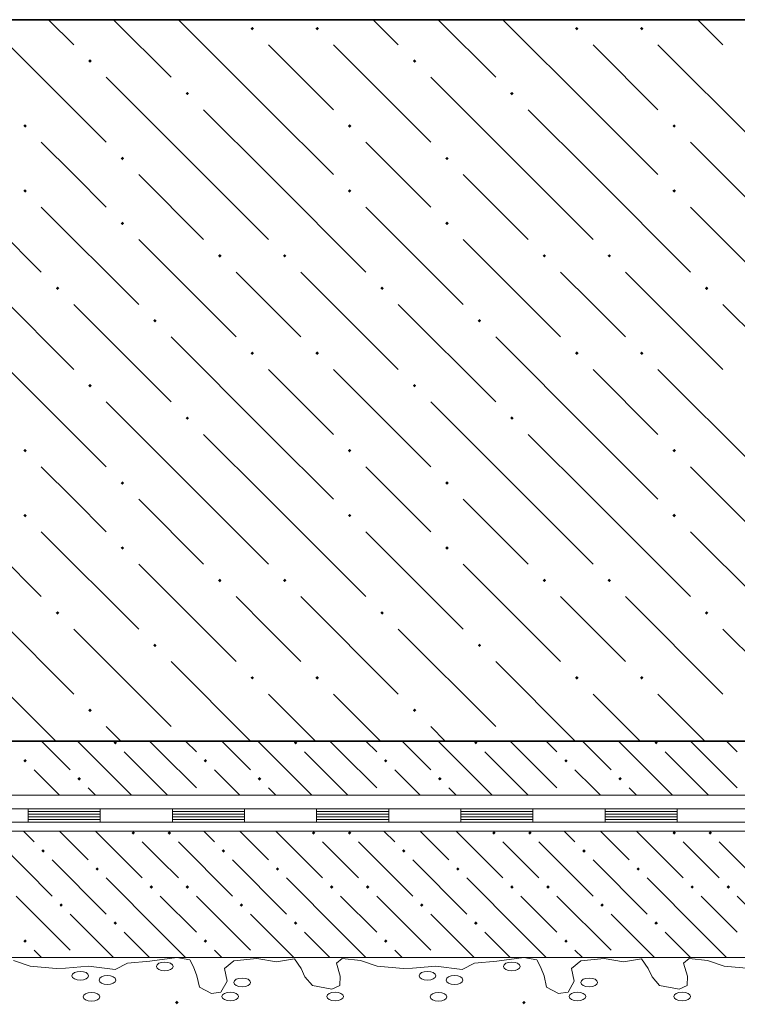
# Model space of a CAD drawing. Header units: millimetres. Extents: x 0 to 21000, y 0 to 14850.
# Tile 45 of 56: x 17075 to 18401, y 6674 to 8494. Entities that reach past the tile are written whole.
import ezdxf

# ---------------------------------------------------------------- set-up
doc = ezdxf.new("R2010")
doc.units = ezdxf.units.MM
doc.layers.add('Standard', color=7, linetype='Continuous', lineweight=25)
doc.layers.add('ЖБ Плита Фундамента верхний уровень', color=7, linetype='Continuous', lineweight=35)

msp = doc.modelspace()

# ---------------------------------------------------------------- hatches: boundary and pattern name
at = {"layer": 'Standard', "linetype": 'Continuous', "lineweight": 13, "transparency": 33554687}
for points in [[(17084.5, 7060.9), (17084.7, 7061), (17084.8, 7060.9)], [(17417.9, 7060.9), (17418, 7061), (17418.1, 7060.9)], [(17751.2, 7060.9), (17751.3, 7061), (17751.5, 7060.9)], [(18084.5, 7060.9), (18084.7, 7061), (18084.8, 7060.9)], [(17184.5, 6760.9), (17184.7, 6761), (17184.8, 6760.9)], [(17517.9, 6760.9), (17518, 6761), (17518.1, 6760.9)], [(17851.2, 6760.9), (17851.3, 6761), (17851.5, 6760.9)], [(18184.5, 6760.9), (18184.7, 6761), (18184.8, 6760.9)]]:
    msp.add_hatch(color=7, dxfattribs=at).paths.add_polyline_path(points, flags=16)
at = {"layer": 'ЖБ Плита Фундамента верхний уровень', "linetype": 'Continuous', "lineweight": 18, "transparency": 33554687}
for points in [[(17384.5, 7160.9), (17384.7, 7161), (17384.8, 7160.9)], [(17984.5, 7160.9), (17984.7, 7161), (17984.8, 7160.9)]]:
    msp.add_hatch(color=7, dxfattribs=at).paths.add_polyline_path(points, flags=16)

# ---------------------------------------------------------------- linework, layer by layer
at = {"layer": 'Standard', "color": 7, "linetype": 'Continuous', "lineweight": 13, "transparency": 33554687}
for p, q in [((17114.9, 7160.9), (17168, 7107.8)), ((17268, 7074.4), (17181.5, 7160.9)), ((17334.7, 7141.1), (17314.9, 7160.9)), ((17381.5, 7160.9), (17401.3, 7141.1)), ((17448.2, 7160.9), (17501.3, 7107.8)), ((17601.3, 7074.4), (17514.9, 7160.9)), ((17668, 7141.1), (17648.2, 7160.9)), ((17714.9, 7160.9), (17734.7, 7141.1)), ((17781.5, 7160.9), (17834.7, 7107.8)), ((17934.7, 7074.4), (17848.2, 7160.9)), ((18001.3, 7141.1), (17981.5, 7160.9)), ((18048.2, 7160.9), (18068, 7141.1)), ((18114.9, 7160.9), (18168, 7107.8)), ((18268, 7074.4), (18181.5, 7160.9)), ((18334.7, 7141.1), (18314.9, 7160.9)), ((18381.5, 7160.9), (18401.3, 7141.1)), ((17268, 7141.1), (17334.7, 7074.4)), ((17334.7, 7141.1), (17401.3, 7074.4)), ((17601.3, 7141.1), (17668, 7074.4)), ((17668, 7141.1), (17734.7, 7074.4)), ((17934.7, 7141.1), (18001.3, 7074.4)), ((18001.3, 7141.1), (18068, 7074.4)), ((18268, 7141.1), (18334.7, 7074.4)), ((18334.7, 7141.1), (18401.3, 7074.4)), ((17134.7, 7074.4), (17101.3, 7107.8)), ((17468, 7074.4), (17434.7, 7107.8)), ((17801.3, 7074.4), (17768, 7107.8)), ((18134.7, 7074.4), (18101.3, 7107.8)), ((17148.2, 7060.9), (17134.7, 7074.4)), ((17201.3, 7074.4), (17214.9, 7060.9)), ((17268, 7074.4), (17281.5, 7060.9)), ((17334.7, 7074.4), (17348.2, 7060.9)), ((17481.5, 7060.9), (17468, 7074.4)), ((17534.7, 7074.4), (17548.2, 7060.9)), ((17601.3, 7074.4), (17614.9, 7060.9)), ((17668, 7074.4), (17681.5, 7060.9)), ((17814.9, 7060.9), (17801.3, 7074.4)), ((17868, 7074.4), (17881.5, 7060.9)), ((17934.7, 7074.4), (17948.2, 7060.9)), ((18001.3, 7074.4), (18014.9, 7060.9)), ((18148.2, 7060.9), (18134.7, 7074.4)), ((18201.3, 7074.4), (18214.9, 7060.9)), ((18268, 7074.4), (18281.5, 7060.9)), ((18334.7, 7074.4), (18348.2, 7060.9)), ((14823.6, 7060.9), (19290.2, 7060.9)), ((19290.2, 6994.2), (14156.9, 6994.2)), ((17081.5, 6994.2), (17101.3, 6974.4)), ((17148.2, 6994.2), (17201.3, 6941.1)), ((17214.9, 6994.2), (17301.3, 6907.8)), ((17414.9, 6994.2), (17434.7, 6974.4)), ((17481.5, 6994.2), (17534.7, 6941.1)), ((17548.2, 6994.2), (17634.7, 6907.8)), ((17748.2, 6994.2), (17768, 6974.4)), ((17814.9, 6994.2), (17868, 6941.1)), ((17881.5, 6994.2), (17968, 6907.8)), ((18081.5, 6994.2), (18101.3, 6974.4)), ((18148.2, 6994.2), (18201.3, 6941.1)), ((18214.9, 6994.2), (18301.3, 6907.8)), ((17034.7, 6974.4), (17134.7, 6874.4)), ((17334.7, 6941.1), (17301.3, 6974.4)), ((17368, 6974.4), (17468, 6874.4)), ((17668, 6941.1), (17634.7, 6974.4)), ((17701.3, 6974.4), (17801.3, 6874.4)), ((18001.3, 6941.1), (17968, 6974.4)), ((18034.7, 6974.4), (18134.7, 6874.4)), ((18334.7, 6941.1), (18301.3, 6974.4)), ((18368, 6974.4), (18468, 6874.4)), ((17134.7, 6941.1), (17234.7, 6841.1)), ((17368, 6907.8), (17334.7, 6941.1)), ((17468, 6941.1), (17568, 6841.1)), ((17701.3, 6907.8), (17668, 6941.1)), ((17801.3, 6941.1), (17901.3, 6841.1)), ((18034.7, 6907.8), (18001.3, 6941.1)), ((18134.7, 6941.1), (18234.7, 6841.1)), ((18368, 6907.8), (18334.7, 6941.1)), ((17334.7, 6807.8), (17234.7, 6907.8)), ((17668, 6807.8), (17568, 6907.8)), ((18001.3, 6807.8), (17901.3, 6907.8)), ((18334.7, 6807.8), (18234.7, 6907.8)), ((17068, 6874.4), (17168, 6774.4)), ((17334.7, 6874.4), (17401.3, 6807.8)), ((17401.3, 6874.4), (17501.3, 6774.4)), ((17668, 6874.4), (17734.7, 6807.8)), ((17734.7, 6874.4), (17834.7, 6774.4)), ((18001.3, 6874.4), (18068, 6807.8)), ((18068, 6874.4), (18168, 6774.4)), ((18334.7, 6874.4), (18401.3, 6807.8)), ((18401.3, 6874.4), (18501.3, 6774.4)), ((17248.2, 6760.9), (17168, 6841.1)), ((17581.5, 6760.9), (17501.3, 6841.1)), ((17914.9, 6760.9), (17834.7, 6841.1)), ((18248.2, 6760.9), (18168, 6841.1)), ((17268, 6807.8), (17314.9, 6760.9)), ((17334.7, 6807.8), (17381.5, 6760.9)), ((17601.3, 6807.8), (17648.2, 6760.9)), ((17668, 6807.8), (17714.9, 6760.9)), ((17934.7, 6807.8), (17981.5, 6760.9)), ((18001.3, 6807.8), (18048.2, 6760.9)), ((18268, 6807.8), (18314.9, 6760.9)), ((18334.7, 6807.8), (18381.5, 6760.9)), ((17114.9, 6760.9), (17101.3, 6774.4)), ((17448.2, 6760.9), (17434.7, 6774.4)), ((17781.5, 6760.9), (17768, 6774.4)), ((18114.9, 6760.9), (18101.3, 6774.4)), ((14156.9, 6760.9), (19290.2, 6760.9)), ((14156.9, 6760.9), (19290.2, 6760.9)), ((17063, 6755), (17093.8, 6744.8)), ((17274.1, 6750.3), (17315.2, 6753.9)), ((17315.2, 6753.9), (17365.2, 6760.9)), ((17365.2, 6760.9), (17389, 6756.6)), ((17389, 6756.6), (17396, 6743.3)), ((17453.1, 6740.6), (17470.5, 6754.6)), ((17470.5, 6754.6), (17513.4, 6759.2)), ((17513.4, 6759.2), (17549.4, 6752.7)), ((17549.4, 6752.7), (17582.7, 6758.6)), ((17582.7, 6758.6), (17594.9, 6740.5)), ((17660.4, 6750.6), (17670.7, 6759.1)), ((17670.7, 6759.1), (17704.7, 6755)), ((17704.7, 6755), (17735.5, 6744.8)), ((17915.8, 6750.3), (17956.8, 6753.9)), ((17956.8, 6753.9), (18006.9, 6760.9)), ((18006.9, 6760.9), (18030.6, 6756.6)), ((18030.6, 6756.6), (18037.7, 6743.3)), ((18094.8, 6740.6), (18112.1, 6754.6)), ((18112.1, 6754.6), (18155.1, 6759.2)), ((18155.1, 6759.2), (18191, 6752.7)), ((18191, 6752.7), (18224.4, 6758.6)), ((18224.4, 6758.6), (18236.6, 6740.5)), ((18302.1, 6750.6), (18312.3, 6759.1)), ((18312.3, 6759.1), (18346.3, 6755)), ((18346.3, 6755), (18377.1, 6744.8)), ((17093.8, 6744.8), (17141.9, 6740.2)), ((17141.9, 6740.2), (17159.2, 6741.3)), ((17159.2, 6741.3), (17202.2, 6745.1)), ((17202.2, 6745.1), (17251, 6738.7)), ((17251, 6738.7), (17274.1, 6750.3)), ((17396, 6743.3), (17402.4, 6726.9)), ((17458.3, 6716.8), (17453.1, 6740.6)), ((17594.9, 6740.5), (17602, 6725.1)), ((17667.4, 6726.3), (17660.4, 6750.6)), ((17735.5, 6744.8), (17783.6, 6740.2)), ((17783.6, 6740.2), (17800.9, 6741.3)), ((17800.9, 6741.3), (17843.9, 6745.1)), ((17843.9, 6745.1), (17892.7, 6738.7)), ((17892.7, 6738.7), (17915.8, 6750.3)), ((18037.7, 6743.3), (18044.1, 6726.9)), ((18099.9, 6716.8), (18094.8, 6740.6)), ((18236.6, 6740.5), (18243.7, 6725.1)), ((18309.1, 6726.3), (18302.1, 6750.6)), ((18377.1, 6744.8), (18425.3, 6740.2)), ((17402.4, 6726.9), (17406.9, 6706.1)), ((17446.7, 6696.8), (17458.3, 6716.8)), ((17602, 6725.1), (17616.1, 6709.1)), ((17666.8, 6708.8), (17667.4, 6726.3)), ((18044.1, 6726.9), (18048.6, 6706.1)), ((18088.4, 6696.8), (18099.9, 6716.8)), ((18243.7, 6725.1), (18257.8, 6709.1)), ((18308.5, 6708.8), (18309.1, 6726.3)), ((17406.9, 6706.1), (17429.4, 6694.2)), ((17616.1, 6709.1), (17652, 6702.1)), ((17652, 6702.1), (17666.8, 6708.8)), ((18048.6, 6706.1), (18071.1, 6694.2)), ((18257.8, 6709.1), (18293.7, 6702.1)), ((18293.7, 6702.1), (18308.5, 6708.8)), ((17429.4, 6694.2), (17446.7, 6696.8)), ((18071.1, 6694.2), (18088.4, 6696.8))]:
    msp.add_line(p, q, dxfattribs=at)
at = {"layer": 'Standard', "color": 7, "linetype": 'Continuous', "lineweight": 18, "transparency": 33554687}
for p, q in [((16823.6, 7035.9), (17090.2, 7035.9)), ((17090.2, 7035.9), (17356.9, 7035.9)), ((17090.2, 7035.9), (17090.2, 7010.9)), ((17090.2, 7035.9), (17090.2, 7010.9)), ((17090.2, 7030.9), (17223.6, 7030.9)), ((17090.2, 7025.9), (17223.6, 7025.9)), ((17223.6, 7035.9), (17223.6, 7010.9)), ((17356.9, 7035.9), (17623.6, 7035.9)), ((17356.9, 7035.9), (17356.9, 7010.9)), ((17356.9, 7035.9), (17356.9, 7010.9)), ((17356.9, 7030.9), (17490.2, 7030.9)), ((17356.9, 7025.9), (17490.2, 7025.9)), ((17490.2, 7035.9), (17490.2, 7010.9)), ((17623.6, 7035.9), (17890.2, 7035.9)), ((17623.6, 7035.9), (17623.6, 7010.9)), ((17623.6, 7035.9), (17623.6, 7010.9)), ((17623.6, 7030.9), (17756.9, 7030.9)), ((17623.6, 7025.9), (17756.9, 7025.9)), ((17756.9, 7035.9), (17756.9, 7010.9)), ((17890.2, 7035.9), (18156.9, 7035.9)), ((17890.2, 7035.9), (17890.2, 7010.9)), ((17890.2, 7035.9), (17890.2, 7010.9)), ((17890.2, 7030.9), (18023.6, 7030.9)), ((17890.2, 7025.9), (18023.6, 7025.9)), ((18023.6, 7035.9), (18023.6, 7010.9)), ((18156.9, 7035.9), (18423.6, 7035.9)), ((18156.9, 7035.9), (18156.9, 7010.9)), ((18156.9, 7035.9), (18156.9, 7010.9)), ((18156.9, 7030.9), (18290.2, 7030.9)), ((18156.9, 7025.9), (18290.2, 7025.9)), ((18290.2, 7035.9), (18290.2, 7010.9)), ((16823.6, 7010.9), (17090.2, 7010.9)), ((17090.2, 7020.9), (17223.6, 7020.9)), ((17090.2, 7015.9), (17223.6, 7015.9)), ((17090.2, 7010.9), (17356.9, 7010.9)), ((17356.9, 7020.9), (17490.2, 7020.9)), ((17356.9, 7015.9), (17490.2, 7015.9)), ((17356.9, 7010.9), (17623.6, 7010.9)), ((17623.6, 7020.9), (17756.9, 7020.9)), ((17623.6, 7015.9), (17756.9, 7015.9)), ((17623.6, 7010.9), (17890.2, 7010.9)), ((17890.2, 7020.9), (18023.6, 7020.9)), ((17890.2, 7015.9), (18023.6, 7015.9)), ((17890.2, 7010.9), (18156.9, 7010.9)), ((18156.9, 7020.9), (18290.2, 7020.9)), ((18156.9, 7015.9), (18290.2, 7015.9)), ((18156.9, 7010.9), (18423.6, 7010.9))]:
    msp.add_line(p, q, dxfattribs=at)
at = {"layer": 'Standard', "color": 7, "linetype": 'Continuous', "lineweight": 13, "transparency": 33554687}
for centre in [(17342.8, 6744.4), (17984.4, 6744.4), (17186.8, 6727.1), (17828.5, 6727.1), (17236.9, 6719.2), (17485.9, 6714.8), (17878.6, 6719.2), (18127.5, 6714.8), (17207.4, 6688.2), (17464, 6688.8), (17657.8, 6688.8), (17849, 6688.2), (18105.7, 6688.8), (18299.5, 6688.8)]:
    msp.add_ellipse(centre, major_axis=(15.4, 0), ratio=0.524892, dxfattribs=at)
for points in [[(17251.2, 7154.7), (17248.1, 7157.8), (17251.2, 7160.9)], [(17251.2, 7154.7), (17251.2, 7160.9), (17251.3, 7154.5)], [(17251.3, 7154.5), (17251.2, 7160.9), (17251.3, 7160.9)], [(17251.3, 7154.5), (17251.3, 7160.9), (17251.5, 7154.7)], [(17251.5, 7154.7), (17251.3, 7160.9), (17251.5, 7160.9)], [(17251.5, 7154.7), (17251.5, 7160.9), (17254.6, 7157.8)], [(17584.5, 7154.7), (17581.4, 7157.8), (17584.5, 7160.9)], [(17584.5, 7154.7), (17584.5, 7160.9), (17584.7, 7154.5)], [(17584.7, 7154.5), (17584.5, 7160.9), (17584.7, 7160.9)], [(17584.7, 7154.5), (17584.7, 7160.9), (17584.8, 7154.7)], [(17584.8, 7154.7), (17584.7, 7160.9), (17584.8, 7160.9)], [(17584.8, 7154.7), (17584.8, 7160.9), (17587.9, 7157.8)], [(17917.9, 7154.7), (17914.7, 7157.8), (17917.9, 7160.9)], [(17917.9, 7154.7), (17917.9, 7160.9), (17918, 7154.5)], [(17918, 7154.5), (17917.9, 7160.9), (17918, 7160.9)], [(17918, 7154.5), (17918, 7160.9), (17918.1, 7154.7)], [(17918.1, 7154.7), (17918, 7160.9), (17918.1, 7160.9)], [(17918.1, 7154.7), (17918.1, 7160.9), (17921.2, 7157.8)], [(18251.2, 7154.7), (18248.1, 7157.8), (18251.2, 7160.9)], [(18251.2, 7154.7), (18251.2, 7160.9), (18251.3, 7154.5)], [(18251.3, 7154.5), (18251.2, 7160.9), (18251.3, 7160.9)], [(18251.3, 7154.5), (18251.3, 7160.9), (18251.5, 7154.7)], [(18251.5, 7154.7), (18251.3, 7160.9), (18251.5, 7160.9)], [(18251.5, 7154.7), (18251.5, 7160.9), (18254.6, 7157.8)], [(17084.7, 7121.2), (17081.4, 7124.4), (17084.7, 7127.7)], [(17084.7, 7121.2), (17084.7, 7127.7), (17087.9, 7124.4)], [(17418, 7121.2), (17414.7, 7124.4), (17418, 7127.7)], [(17418, 7121.2), (17418, 7127.7), (17421.2, 7124.4)], [(17751.3, 7121.2), (17748.1, 7124.4), (17751.3, 7127.7)], [(17751.3, 7121.2), (17751.3, 7127.7), (17754.6, 7124.4)], [(18084.7, 7121.2), (18081.4, 7124.4), (18084.7, 7127.7)], [(18084.7, 7121.2), (18084.7, 7127.7), (18087.9, 7124.4)], [(17184.7, 7087.9), (17181.4, 7091.1), (17184.7, 7094.4)], [(17184.7, 7087.9), (17184.7, 7094.4), (17187.9, 7091.1)], [(17518, 7087.9), (17514.7, 7091.1), (17518, 7094.4)], [(17518, 7087.9), (17518, 7094.4), (17521.2, 7091.1)], [(17851.3, 7087.9), (17848.1, 7091.1), (17851.3, 7094.4)], [(17851.3, 7087.9), (17851.3, 7094.4), (17854.6, 7091.1)], [(18184.7, 7087.9), (18181.4, 7091.1), (18184.7, 7094.4)], [(18184.7, 7087.9), (18184.7, 7094.4), (18187.9, 7091.1)], [(17284.5, 6988), (17281.4, 6991.1), (17284.5, 6994.2)], [(17284.5, 6988), (17284.5, 6994.2), (17284.7, 6987.9)], [(17284.7, 6987.9), (17284.5, 6994.2), (17284.7, 6994.2)], [(17284.7, 6987.9), (17284.7, 6994.2), (17284.8, 6988)], [(17284.8, 6988), (17284.7, 6994.2), (17284.8, 6994.2)], [(17284.8, 6988), (17284.8, 6994.2), (17287.9, 6991.1)], [(17351.2, 6988), (17348.1, 6991.1), (17351.2, 6994.2)], [(17351.2, 6988), (17351.2, 6994.2), (17351.3, 6987.9)], [(17351.3, 6987.9), (17351.2, 6994.2), (17351.3, 6994.2)], [(17351.3, 6987.9), (17351.3, 6994.2), (17351.5, 6988)], [(17351.5, 6988), (17351.3, 6994.2), (17351.5, 6994.2)], [(17351.5, 6988), (17351.5, 6994.2), (17354.6, 6991.1)], [(17617.9, 6988), (17614.7, 6991.1), (17617.9, 6994.2)], [(17617.9, 6988), (17617.9, 6994.2), (17618, 6987.9)], [(17618, 6987.9), (17617.9, 6994.2), (17618, 6994.2)], [(17618, 6987.9), (17618, 6994.2), (17618.1, 6988)], [(17618.1, 6988), (17618, 6994.2), (17618.1, 6994.2)], [(17618.1, 6988), (17618.1, 6994.2), (17621.2, 6991.1)], [(17684.5, 6988), (17681.4, 6991.1), (17684.5, 6994.2)], [(17684.5, 6988), (17684.5, 6994.2), (17684.7, 6987.9)], [(17684.7, 6987.9), (17684.5, 6994.2), (17684.7, 6994.2)], [(17684.7, 6987.9), (17684.7, 6994.2), (17684.8, 6988)], [(17684.8, 6988), (17684.7, 6994.2), (17684.8, 6994.2)], [(17684.8, 6988), (17684.8, 6994.2), (17687.9, 6991.1)], [(17951.2, 6988), (17948.1, 6991.1), (17951.2, 6994.2)], [(17951.2, 6988), (17951.2, 6994.2), (17951.3, 6987.9)], [(17951.3, 6987.9), (17951.2, 6994.2), (17951.3, 6994.2)], [(17951.3, 6987.9), (17951.3, 6994.2), (17951.5, 6988)], [(17951.5, 6988), (17951.3, 6994.2), (17951.5, 6994.2)], [(17951.5, 6988), (17951.5, 6994.2), (17954.6, 6991.1)], [(18017.9, 6988), (18014.7, 6991.1), (18017.9, 6994.2)], [(18017.9, 6988), (18017.9, 6994.2), (18018, 6987.9)], [(18018, 6987.9), (18017.9, 6994.2), (18018, 6994.2)], [(18018, 6987.9), (18018, 6994.2), (18018.1, 6988)], [(18018.1, 6988), (18018, 6994.2), (18018.1, 6994.2)], [(18018.1, 6988), (18018.1, 6994.2), (18021.2, 6991.1)], [(18284.5, 6988), (18281.4, 6991.1), (18284.5, 6994.2)], [(18284.5, 6988), (18284.5, 6994.2), (18284.7, 6987.9)], [(18284.7, 6987.9), (18284.5, 6994.2), (18284.7, 6994.2)], [(18284.7, 6987.9), (18284.7, 6994.2), (18284.8, 6988)], [(18284.8, 6988), (18284.7, 6994.2), (18284.8, 6994.2)], [(18284.8, 6988), (18284.8, 6994.2), (18287.9, 6991.1)], [(18351.2, 6988), (18348.1, 6991.1), (18351.2, 6994.2)], [(18351.2, 6988), (18351.2, 6994.2), (18351.3, 6987.9)], [(18351.3, 6987.9), (18351.2, 6994.2), (18351.3, 6994.2)], [(18351.3, 6987.9), (18351.3, 6994.2), (18351.5, 6988)], [(18351.5, 6988), (18351.3, 6994.2), (18351.5, 6994.2)], [(18351.5, 6988), (18351.5, 6994.2), (18354.6, 6991.1)], [(17118, 6954.5), (17114.7, 6957.8), (17118, 6961)], [(17118, 6954.5), (17118, 6961), (17121.2, 6957.8)], [(17451.3, 6954.5), (17448.1, 6957.8), (17451.3, 6961)], [(17451.3, 6954.5), (17451.3, 6961), (17454.6, 6957.8)], [(17784.7, 6954.5), (17781.4, 6957.8), (17784.7, 6961)], [(17784.7, 6954.5), (17784.7, 6961), (17787.9, 6957.8)], [(18118, 6954.5), (18114.7, 6957.8), (18118, 6961)], [(18118, 6954.5), (18118, 6961), (18121.2, 6957.8)], [(17218, 6921.2), (17214.7, 6924.4), (17218, 6927.7)], [(17218, 6921.2), (17218, 6927.7), (17221.2, 6924.4)], [(17551.3, 6921.2), (17548.1, 6924.4), (17551.3, 6927.7)], [(17551.3, 6921.2), (17551.3, 6927.7), (17554.6, 6924.4)], [(17884.7, 6921.2), (17881.4, 6924.4), (17884.7, 6927.7)], [(17884.7, 6921.2), (17884.7, 6927.7), (17887.9, 6924.4)], [(18218, 6921.2), (18214.7, 6924.4), (18218, 6927.7)], [(18218, 6921.2), (18218, 6927.7), (18221.2, 6924.4)], [(17318, 6887.9), (17314.7, 6891.1), (17318, 6894.4)], [(17318, 6887.9), (17318, 6894.4), (17321.2, 6891.1)], [(17384.7, 6887.9), (17381.4, 6891.1), (17384.7, 6894.4)], [(17384.7, 6887.9), (17384.7, 6894.4), (17387.9, 6891.1)], [(17651.3, 6887.9), (17648.1, 6891.1), (17651.3, 6894.4)], [(17651.3, 6887.9), (17651.3, 6894.4), (17654.6, 6891.1)], [(17718, 6887.9), (17714.7, 6891.1), (17718, 6894.4)], [(17718, 6887.9), (17718, 6894.4), (17721.2, 6891.1)], [(17984.7, 6887.9), (17981.4, 6891.1), (17984.7, 6894.4)], [(17984.7, 6887.9), (17984.7, 6894.4), (17987.9, 6891.1)], [(18051.3, 6887.9), (18048.1, 6891.1), (18051.3, 6894.4)], [(18051.3, 6887.9), (18051.3, 6894.4), (18054.6, 6891.1)], [(18318, 6887.9), (18314.7, 6891.1), (18318, 6894.4)], [(18318, 6887.9), (18318, 6894.4), (18321.2, 6891.1)], [(18384.7, 6887.9), (18381.4, 6891.1), (18384.7, 6894.4)], [(18384.7, 6887.9), (18384.7, 6894.4), (18387.9, 6891.1)], [(17151.3, 6854.5), (17148.1, 6857.8), (17151.3, 6861)], [(17151.3, 6854.5), (17151.3, 6861), (17154.6, 6857.8)], [(17484.7, 6854.5), (17481.4, 6857.8), (17484.7, 6861)], [(17484.7, 6854.5), (17484.7, 6861), (17487.9, 6857.8)], [(17818, 6854.5), (17814.7, 6857.8), (17818, 6861)], [(17818, 6854.5), (17818, 6861), (17821.2, 6857.8)], [(18151.3, 6854.5), (18148.1, 6857.8), (18151.3, 6861)], [(18151.3, 6854.5), (18151.3, 6861), (18154.6, 6857.8)], [(17251.3, 6821.2), (17248.1, 6824.4), (17251.3, 6827.7)], [(17251.3, 6821.2), (17251.3, 6827.7), (17254.6, 6824.4)], [(17584.7, 6821.2), (17581.4, 6824.4), (17584.7, 6827.7)], [(17584.7, 6821.2), (17584.7, 6827.7), (17587.9, 6824.4)], [(17918, 6821.2), (17914.7, 6824.4), (17918, 6827.7)], [(17918, 6821.2), (17918, 6827.7), (17921.2, 6824.4)], [(18251.3, 6821.2), (18248.1, 6824.4), (18251.3, 6827.7)], [(18251.3, 6821.2), (18251.3, 6827.7), (18254.6, 6824.4)], [(17084.7, 6787.9), (17081.4, 6791.1), (17084.7, 6794.4)], [(17084.7, 6787.9), (17084.7, 6794.4), (17087.9, 6791.1)], [(17418, 6787.9), (17414.7, 6791.1), (17418, 6794.4)], [(17418, 6787.9), (17418, 6794.4), (17421.2, 6791.1)], [(17751.3, 6787.9), (17748.1, 6791.1), (17751.3, 6794.4)], [(17751.3, 6787.9), (17751.3, 6794.4), (17754.6, 6791.1)], [(18084.7, 6787.9), (18081.4, 6791.1), (18084.7, 6794.4)], [(18084.7, 6787.9), (18084.7, 6794.4), (18087.9, 6791.1)], [(17365.2, 6674.3), (17362, 6677.6), (17365.2, 6680.8)], [(17365.2, 6674.3), (17365.2, 6680.8), (17368.5, 6677.6)], [(18006.9, 6674.3), (18003.6, 6677.6), (18006.9, 6680.8)], [(18006.9, 6674.3), (18006.9, 6680.8), (18010.1, 6677.6)]]:
    msp.add_solid(points, dxfattribs=at)
at = {"layer": 'ЖБ Плита Фундамента верхний уровень', "color": 7, "linetype": 'Continuous', "lineweight": 35, "transparency": 33554687}
for p, q in [((19290.2, 8494.2), (16656.9, 8494.2)), ((14823.6, 7160.9), (19290.2, 7160.9))]:
    msp.add_line(p, q, dxfattribs=at)
at = {"layer": 'ЖБ Плита Фундамента верхний уровень', "color": 7, "linetype": 'Continuous', "lineweight": 18, "transparency": 33554687}
for p, q in [((17128.2, 8494.2), (17174.7, 8447.8)), ((17248.2, 8494.2), (17354.7, 8387.8)), ((17534.7, 8327.8), (17368.2, 8494.2)), ((17728.2, 8494.2), (17774.7, 8447.8)), ((17848.2, 8494.2), (17954.7, 8387.8)), ((18134.7, 8327.8), (17968.2, 8494.2)), ((18328.2, 8494.2), (18374.7, 8447.8)), ((17054.7, 8447.8), (17234.7, 8267.8)), ((17534.7, 8447.8), (17654.7, 8327.8)), ((17654.7, 8447.8), (17834.7, 8267.8)), ((18134.7, 8447.8), (18254.7, 8327.8)), ((18254.7, 8447.8), (18434.7, 8267.8)), ((17414.7, 8207.8), (17234.7, 8387.8)), ((18014.7, 8207.8), (17834.7, 8387.8)), ((17414.7, 8327.8), (17534.7, 8207.8)), ((17534.7, 8327.8), (17654.7, 8207.8)), ((18014.7, 8327.8), (18134.7, 8207.8)), ((18134.7, 8327.8), (18254.7, 8207.8)), ((17174.7, 8207.8), (17114.7, 8267.8)), ((17774.7, 8207.8), (17714.7, 8267.8)), ((18374.7, 8207.8), (18314.7, 8267.8)), ((16934.7, 8207.8), (17114.7, 8027.8)), ((17234.7, 8147.8), (17174.7, 8207.8)), ((17294.7, 8207.8), (17414.7, 8087.8)), ((17414.7, 8207.8), (17534.7, 8087.8)), ((17534.7, 8207.8), (17714.7, 8027.8)), ((17834.7, 8147.8), (17774.7, 8207.8)), ((17894.7, 8207.8), (18014.7, 8087.8)), ((18014.7, 8207.8), (18134.7, 8087.8)), ((18134.7, 8207.8), (18314.7, 8027.8)), ((18434.7, 8147.8), (18374.7, 8207.8)), ((17114.7, 8147.8), (17294.7, 7967.8)), ((17714.7, 8147.8), (17894.7, 7967.8)), ((18314.7, 8147.8), (18494.7, 7967.8)), ((17294.7, 8087.8), (17474.7, 7907.8)), ((17894.7, 8087.8), (18074.7, 7907.8)), ((16994.7, 8027.8), (17174.7, 7847.8)), ((17534.7, 7967.8), (17474.7, 8027.8)), ((17594.7, 8027.8), (17774.7, 7847.8)), ((18134.7, 7967.8), (18074.7, 8027.8)), ((18194.7, 8027.8), (18374.7, 7847.8)), ((17174.7, 7967.8), (17354.7, 7787.8)), ((17594.7, 7907.8), (17534.7, 7967.8)), ((17774.7, 7967.8), (17954.7, 7787.8)), ((18194.7, 7907.8), (18134.7, 7967.8)), ((18374.7, 7967.8), (18554.7, 7787.8)), ((17534.7, 7727.8), (17354.7, 7907.8)), ((18134.7, 7727.8), (17954.7, 7907.8)), ((17054.7, 7847.8), (17234.7, 7667.8)), ((17534.7, 7847.8), (17654.7, 7727.8)), ((17654.7, 7847.8), (17834.7, 7667.8)), ((18134.7, 7847.8), (18254.7, 7727.8)), ((18254.7, 7847.8), (18434.7, 7667.8)), ((17414.7, 7607.8), (17234.7, 7787.8)), ((18014.7, 7607.8), (17834.7, 7787.8)), ((17414.7, 7727.8), (17534.7, 7607.8)), ((17534.7, 7727.8), (17654.7, 7607.8)), ((18014.7, 7727.8), (18134.7, 7607.8)), ((18134.7, 7727.8), (18254.7, 7607.8)), ((17174.7, 7607.8), (17114.7, 7667.8)), ((17774.7, 7607.8), (17714.7, 7667.8)), ((18374.7, 7607.8), (18314.7, 7667.8)), ((16934.7, 7607.8), (17114.7, 7427.8)), ((17234.7, 7547.8), (17174.7, 7607.8)), ((17294.7, 7607.8), (17414.7, 7487.8)), ((17414.7, 7607.8), (17534.7, 7487.8)), ((17534.7, 7607.8), (17714.7, 7427.8)), ((17834.7, 7547.8), (17774.7, 7607.8)), ((17894.7, 7607.8), (18014.7, 7487.8)), ((18014.7, 7607.8), (18134.7, 7487.8)), ((18134.7, 7607.8), (18314.7, 7427.8)), ((18434.7, 7547.8), (18374.7, 7607.8)), ((17114.7, 7547.8), (17294.7, 7367.8)), ((17714.7, 7547.8), (17894.7, 7367.8)), ((18314.7, 7547.8), (18494.7, 7367.8)), ((17294.7, 7487.8), (17474.7, 7307.8)), ((17894.7, 7487.8), (18074.7, 7307.8)), ((16994.7, 7427.8), (17174.7, 7247.8)), ((17534.7, 7367.8), (17474.7, 7427.8)), ((17594.7, 7427.8), (17774.7, 7247.8)), ((18134.7, 7367.8), (18074.7, 7427.8)), ((18194.7, 7427.8), (18374.7, 7247.8)), ((17174.7, 7367.8), (17354.7, 7187.8)), ((17594.7, 7307.8), (17534.7, 7367.8)), ((17774.7, 7367.8), (17954.7, 7187.8)), ((18194.7, 7307.8), (18134.7, 7367.8)), ((18374.7, 7367.8), (18554.7, 7187.8)), ((17501.5, 7160.9), (17354.7, 7307.8)), ((18101.5, 7160.9), (17954.7, 7307.8)), ((17054.7, 7247.8), (17141.5, 7160.9)), ((17534.7, 7247.8), (17621.5, 7160.9)), ((17654.7, 7247.8), (17741.5, 7160.9)), ((18134.7, 7247.8), (18221.5, 7160.9)), ((18254.7, 7247.8), (18341.5, 7160.9)), ((17261.5, 7160.9), (17234.7, 7187.8)), ((17861.5, 7160.9), (17834.7, 7187.8))]:
    msp.add_line(p, q, dxfattribs=at)
for points in [[(17504.7, 8474.5), (17501.4, 8477.8), (17504.7, 8481)], [(17504.7, 8474.5), (17504.7, 8481), (17507.9, 8477.8)], [(17624.7, 8474.5), (17621.4, 8477.8), (17624.7, 8481)], [(17624.7, 8474.5), (17624.7, 8481), (17627.9, 8477.8)], [(18104.7, 8474.5), (18101.4, 8477.8), (18104.7, 8481)], [(18104.7, 8474.5), (18104.7, 8481), (18107.9, 8477.8)], [(18224.7, 8474.5), (18221.4, 8477.8), (18224.7, 8481)], [(18224.7, 8474.5), (18224.7, 8481), (18227.9, 8477.8)], [(17204.7, 8414.5), (17201.4, 8417.8), (17204.7, 8421)], [(17204.7, 8414.5), (17204.7, 8421), (17207.9, 8417.8)], [(17804.7, 8414.5), (17801.4, 8417.8), (17804.7, 8421)], [(17804.7, 8414.5), (17804.7, 8421), (17807.9, 8417.8)], [(17384.7, 8354.5), (17381.4, 8357.8), (17384.7, 8361)], [(17384.7, 8354.5), (17384.7, 8361), (17387.9, 8357.8)], [(17984.7, 8354.5), (17981.4, 8357.8), (17984.7, 8361)], [(17984.7, 8354.5), (17984.7, 8361), (17987.9, 8357.8)], [(17084.7, 8294.5), (17081.4, 8297.8), (17084.7, 8301)], [(17084.7, 8294.5), (17084.7, 8301), (17087.9, 8297.8)], [(17684.7, 8294.5), (17681.4, 8297.8), (17684.7, 8301)], [(17684.7, 8294.5), (17684.7, 8301), (17687.9, 8297.8)], [(18284.7, 8294.5), (18281.4, 8297.8), (18284.7, 8301)], [(18284.7, 8294.5), (18284.7, 8301), (18287.9, 8297.8)], [(17264.7, 8234.5), (17261.4, 8237.8), (17264.7, 8241)], [(17264.7, 8234.5), (17264.7, 8241), (17267.9, 8237.8)], [(17864.7, 8234.5), (17861.4, 8237.8), (17864.7, 8241)], [(17864.7, 8234.5), (17864.7, 8241), (17867.9, 8237.8)], [(17084.7, 8174.5), (17081.4, 8177.8), (17084.7, 8181)], [(17084.7, 8174.5), (17084.7, 8181), (17087.9, 8177.8)], [(17684.7, 8174.5), (17681.4, 8177.8), (17684.7, 8181)], [(17684.7, 8174.5), (17684.7, 8181), (17687.9, 8177.8)], [(18284.7, 8174.5), (18281.4, 8177.8), (18284.7, 8181)], [(18284.7, 8174.5), (18284.7, 8181), (18287.9, 8177.8)], [(17264.7, 8114.5), (17261.4, 8117.8), (17264.7, 8121)], [(17264.7, 8114.5), (17264.7, 8121), (17267.9, 8117.8)], [(17864.7, 8114.5), (17861.4, 8117.8), (17864.7, 8121)], [(17864.7, 8114.5), (17864.7, 8121), (17867.9, 8117.8)], [(17444.7, 8054.5), (17441.4, 8057.8), (17444.7, 8061)], [(17444.7, 8054.5), (17444.7, 8061), (17447.9, 8057.8)], [(17564.7, 8054.5), (17561.4, 8057.8), (17564.7, 8061)], [(17564.7, 8054.5), (17564.7, 8061), (17567.9, 8057.8)], [(18044.7, 8054.5), (18041.4, 8057.8), (18044.7, 8061)], [(18044.7, 8054.5), (18044.7, 8061), (18047.9, 8057.8)], [(18164.7, 8054.5), (18161.4, 8057.8), (18164.7, 8061)], [(18164.7, 8054.5), (18164.7, 8061), (18167.9, 8057.8)], [(17144.7, 7994.5), (17141.4, 7997.8), (17144.7, 8001)], [(17144.7, 7994.5), (17144.7, 8001), (17147.9, 7997.8)], [(17744.7, 7994.5), (17741.4, 7997.8), (17744.7, 8001)], [(17744.7, 7994.5), (17744.7, 8001), (17747.9, 7997.8)], [(18344.7, 7994.5), (18341.4, 7997.8), (18344.7, 8001)], [(18344.7, 7994.5), (18344.7, 8001), (18347.9, 7997.8)], [(17324.7, 7934.5), (17321.4, 7937.8), (17324.7, 7941)], [(17324.7, 7934.5), (17324.7, 7941), (17327.9, 7937.8)], [(17924.7, 7934.5), (17921.4, 7937.8), (17924.7, 7941)], [(17924.7, 7934.5), (17924.7, 7941), (17927.9, 7937.8)], [(17504.7, 7874.5), (17501.4, 7877.8), (17504.7, 7881)], [(17504.7, 7874.5), (17504.7, 7881), (17507.9, 7877.8)], [(17624.7, 7874.5), (17621.4, 7877.8), (17624.7, 7881)], [(17624.7, 7874.5), (17624.7, 7881), (17627.9, 7877.8)], [(18104.7, 7874.5), (18101.4, 7877.8), (18104.7, 7881)], [(18104.7, 7874.5), (18104.7, 7881), (18107.9, 7877.8)], [(18224.7, 7874.5), (18221.4, 7877.8), (18224.7, 7881)], [(18224.7, 7874.5), (18224.7, 7881), (18227.9, 7877.8)], [(17204.7, 7814.5), (17201.4, 7817.8), (17204.7, 7821)], [(17204.7, 7814.5), (17204.7, 7821), (17207.9, 7817.8)], [(17804.7, 7814.5), (17801.4, 7817.8), (17804.7, 7821)], [(17804.7, 7814.5), (17804.7, 7821), (17807.9, 7817.8)], [(17384.7, 7754.5), (17381.4, 7757.8), (17384.7, 7761)], [(17384.7, 7754.5), (17384.7, 7761), (17387.9, 7757.8)], [(17984.7, 7754.5), (17981.4, 7757.8), (17984.7, 7761)], [(17984.7, 7754.5), (17984.7, 7761), (17987.9, 7757.8)], [(17084.7, 7694.5), (17081.4, 7697.8), (17084.7, 7701)], [(17084.7, 7694.5), (17084.7, 7701), (17087.9, 7697.8)], [(17684.7, 7694.5), (17681.4, 7697.8), (17684.7, 7701)], [(17684.7, 7694.5), (17684.7, 7701), (17687.9, 7697.8)], [(18284.7, 7694.5), (18281.4, 7697.8), (18284.7, 7701)], [(18284.7, 7694.5), (18284.7, 7701), (18287.9, 7697.8)], [(17264.7, 7634.5), (17261.4, 7637.8), (17264.7, 7641)], [(17264.7, 7634.5), (17264.7, 7641), (17267.9, 7637.8)], [(17864.7, 7634.5), (17861.4, 7637.8), (17864.7, 7641)], [(17864.7, 7634.5), (17864.7, 7641), (17867.9, 7637.8)], [(17084.7, 7574.5), (17081.4, 7577.8), (17084.7, 7581)], [(17084.7, 7574.5), (17084.7, 7581), (17087.9, 7577.8)], [(17684.7, 7574.5), (17681.4, 7577.8), (17684.7, 7581)], [(17684.7, 7574.5), (17684.7, 7581), (17687.9, 7577.8)], [(18284.7, 7574.5), (18281.4, 7577.8), (18284.7, 7581)], [(18284.7, 7574.5), (18284.7, 7581), (18287.9, 7577.8)], [(17264.7, 7514.5), (17261.4, 7517.8), (17264.7, 7521)], [(17264.7, 7514.5), (17264.7, 7521), (17267.9, 7517.8)], [(17864.7, 7514.5), (17861.4, 7517.8), (17864.7, 7521)], [(17864.7, 7514.5), (17864.7, 7521), (17867.9, 7517.8)], [(17444.7, 7454.5), (17441.4, 7457.8), (17444.7, 7461)], [(17444.7, 7454.5), (17444.7, 7461), (17447.9, 7457.8)], [(17564.7, 7454.5), (17561.4, 7457.8), (17564.7, 7461)], [(17564.7, 7454.5), (17564.7, 7461), (17567.9, 7457.8)], [(18044.7, 7454.5), (18041.4, 7457.8), (18044.7, 7461)], [(18044.7, 7454.5), (18044.7, 7461), (18047.9, 7457.8)], [(18164.7, 7454.5), (18161.4, 7457.8), (18164.7, 7461)], [(18164.7, 7454.5), (18164.7, 7461), (18167.9, 7457.8)], [(17144.7, 7394.5), (17141.4, 7397.8), (17144.7, 7401)], [(17144.7, 7394.5), (17144.7, 7401), (17147.9, 7397.8)], [(17744.7, 7394.5), (17741.4, 7397.8), (17744.7, 7401)], [(17744.7, 7394.5), (17744.7, 7401), (17747.9, 7397.8)], [(18344.7, 7394.5), (18341.4, 7397.8), (18344.7, 7401)], [(18344.7, 7394.5), (18344.7, 7401), (18347.9, 7397.8)], [(17324.7, 7334.5), (17321.4, 7337.8), (17324.7, 7341)], [(17324.7, 7334.5), (17324.7, 7341), (17327.9, 7337.8)], [(17924.7, 7334.5), (17921.4, 7337.8), (17924.7, 7341)], [(17924.7, 7334.5), (17924.7, 7341), (17927.9, 7337.8)], [(17504.7, 7274.5), (17501.4, 7277.8), (17504.7, 7281)], [(17504.7, 7274.5), (17504.7, 7281), (17507.9, 7277.8)], [(17624.7, 7274.5), (17621.4, 7277.8), (17624.7, 7281)], [(17624.7, 7274.5), (17624.7, 7281), (17627.9, 7277.8)], [(18104.7, 7274.5), (18101.4, 7277.8), (18104.7, 7281)], [(18104.7, 7274.5), (18104.7, 7281), (18107.9, 7277.8)], [(18224.7, 7274.5), (18221.4, 7277.8), (18224.7, 7281)], [(18224.7, 7274.5), (18224.7, 7281), (18227.9, 7277.8)], [(17204.7, 7214.5), (17201.4, 7217.8), (17204.7, 7221)], [(17204.7, 7214.5), (17204.7, 7221), (17207.9, 7217.8)], [(17804.7, 7214.5), (17801.4, 7217.8), (17804.7, 7221)], [(17804.7, 7214.5), (17804.7, 7221), (17807.9, 7217.8)]]:
    msp.add_solid(points, dxfattribs=at)

doc.saveas('drawing.dxf')
